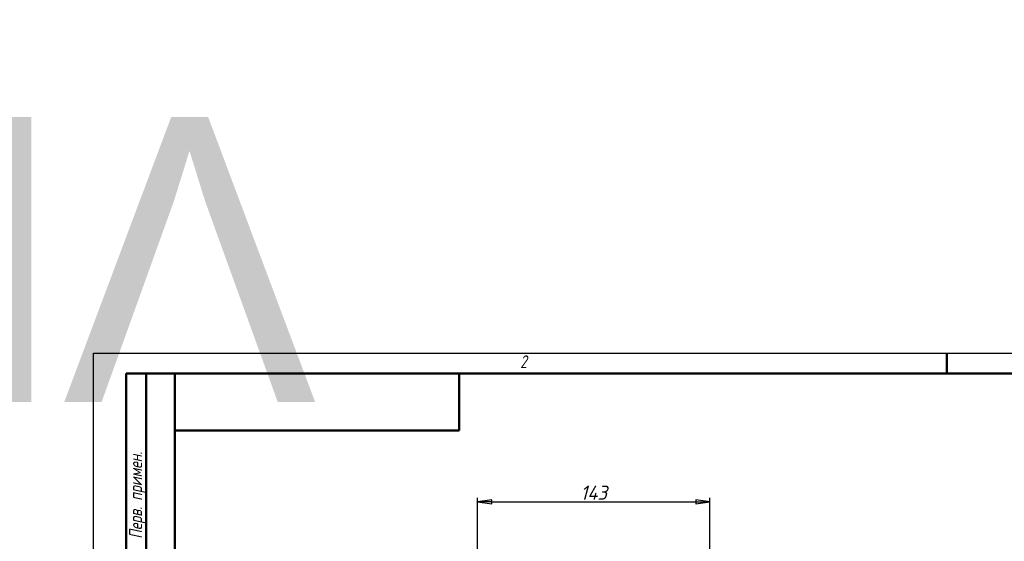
# Model space of a CAD drawing. Header units: millimetres. Extents: x -2152 to 6931, y -270 to 948.
# Tile 6 of 9: x -45 to 560, y 627 to 948. Entities that reach past the tile are written whole.
import ezdxf
from ezdxf.enums import TextEntityAlignment as Align

# ---------------------------------------------------------------- set-up
doc = ezdxf.new("R2018")
doc.units = ezdxf.units.MM
doc.header["$LTSCALE"] = 2.5
for name, color, linetype, lineweight in [('Кромка (ГОСТ)', 7, 'Continuous', 50), ('Обозначение (ГОСТ)', 7, 'Continuous', 25), ('Размер (ГОСТ)', 7, 'Continuous', 25), ('Эскизная геометрия (ГОСТ)', 7, 'Continuous', 50)]:
    doc.layers.add(name, color=color, linetype=linetype, lineweight=lineweight)
doc.styles.add('Альтернативный текст (ГОСТ)', font='arial.ttf', dxfattribs={"width": 0.8})
doc.styles.add('Обычный текст (ГОСТ)', font='GOST Common Italic.ttf')
doc.dimstyles.new('Обычный (ГОСТ)', dxfattribs={"dimscale": 2.5, "dimtxt": 3.5, "dimasz": 3.5, "dimexe": 1, "dimexo": 0, "dimgap": 0.5, "dimtad": 1, "dimtxsty": 'Обычный текст (ГОСТ)', "dimblk": 'Filled-1', "dimcen": 0.09, "dimdle": 15, "dimclrd": 256, "dimclre": 256, "dimclrt": 256, "dimazin": 2, "dimtfac": 0.714286, "dimtdec": 3, "dimtmove": 0, "dimatfit": 3, "dimfxl": 1, "dimtolj": 1, "dimlwd": 25, "dimlwe": 25, "dimarcsym": 0})

# ---------------------------------------------------------------- blocks, each defined once
blk = doc.blocks.new('Рамки ГОСТ - Рамка')
at = {"layer": 'Кромка (ГОСТ)', "lineweight": 25}
for p, q in [((0, 0), (0, 297)), ((0, 297), (420, 297))]:
    blk.add_line(p, q, dxfattribs=at)
at = {"layer": 'Кромка (ГОСТ)'}
for p, q in [((210, 292), (210, 297)), ((415, 292), (20, 292)), ((20, 292), (20, 5))]:
    blk.add_line(p, q, dxfattribs=at)
at = {"layer": 'Кромка (ГОСТ)', "insert": (105, 296.5), "char_height": 3.17, "width": 5.2328, "attachment_point": 1, "style": 'Альтернативный текст (ГОСТ)'}
blk.add_mtext('\\fGOST Common|b0|i1;{\\H3.1700;2}', dxfattribs=at)
blk = doc.blocks.new('ГОСТ - Доп. графы 2')
at = {"layer": 'Эскизная геометрия (ГОСТ)'}
for p, q in [((-12, 0), (-12, 120)), ((-12, 120), (0, 120)), ((-7, 0), (-7, 120)), ((-12, 60), (0, 60)), ((0, 0), (-12, 0))]:
    blk.add_line(p, q, dxfattribs=at)
at = {"layer": 'Обозначение (ГОСТ)', "char_height": 3.17, "attachment_point": 5, "rotation": 90, "style": 'Альтернативный текст (ГОСТ)'}
for s, insert, width in [('\\fGOST Common|b0|i1;{\\H3.1700;Перв. примен.}', (-9.19, 90.05), 60.0143), ('\\fGOST Common|b0|i1;{\\H3.1700;Справ. №}', (-9.1, 30), 59.9357)]:
    blk.add_mtext(s, dxfattribs=dict(at, insert=insert, width=width))
at = {"layer": 'Обозначение (ГОСТ)', "lineweight": 30, "flags": 17}
for tag, p in [('Первичная_применяемость', (-3.65, 90.03)), ('Справочный_номер', (-3.55, 30.02))]:
    blk.add_attdef(tag, text='', height=3.17, rotation=90, dxfattribs=at).set_placement(p, align=Align.MIDDLE_CENTER)
blk = doc.blocks.new('ГОСТ - Доп. графы 3')
at = {"layer": 'Эскизная геометрия (ГОСТ)'}
for p, q in [((0, 0), (70, 0)), ((70, 0), (70, -14)), ((70, -14), (0, -14))]:
    blk.add_line(p, q, dxfattribs=at)
at = {"layer": 'Обозначение (ГОСТ)', "lineweight": 30}
blk.add_attdef('ОБОЗНАЧЕНИЕ', text='', height=5, rotation=180, dxfattribs=at).set_placement((34.94, -6.97), align=Align.MIDDLE_CENTER)
blk = doc.blocks.new('Filled-1')
at = {"color": 0}
for p, q in [((0, 0), (-1, 0.143)), ((-1, 0.143), (-1, -0.143)), ((-1, 0), (0, 0)), ((-1, -0.143), (0, 0))]:
    blk.add_line(p, q, dxfattribs=at)
at = {"color": 0, "flags": 128}
blk.add_lwpolyline([(-1, -0.143), (0, 0), (-1, 0.143), (-1, -0.143)], dxfattribs=at)
at = {"color": 0}
blk.add_solid([(-1, -0.143), (0, 0), (-1, 0.143), (-1, -0.143)], dxfattribs=at)
blk = doc.blocks.new('*D15')
at = {"layer": 'Defpoints', "color": 0, "linetype": 'Continuous', "transparency": 16777216}
for p in [(379.28, 651.07), (236.28, 488.57), (379.28, 488.57)]:
    blk.add_point(p, dxfattribs=at)
at = {"layer": 'Размер (ГОСТ)', "linetype": 'Continuous', "lineweight": 25, "transparency": 16777216}
for p, q in [((236.28, 488.57), (236.28, 653.57)), ((245.03, 651.07), (370.53, 651.07)), ((379.28, 488.57), (379.28, 653.57))]:
    blk.add_line(p, q, dxfattribs=at)
at = {"layer": 'Размер (ГОСТ)', "linetype": 'Continuous', "lineweight": 25, "transparency": 16777216, "xscale": 8.75, "yscale": 8.75, "zscale": 8.75, "rotation": 180}
blk.add_blockref('Filled-1', (236.28, 651.07), dxfattribs=at)
at = {"layer": 'Размер (ГОСТ)', "linetype": 'Continuous', "lineweight": 25, "transparency": 16777216, "xscale": 8.75, "yscale": 8.75, "zscale": 8.75}
blk.add_blockref('Filled-1', (379.28, 651.07), dxfattribs=at)
at = {"layer": 'Размер (ГОСТ)', "linetype": 'Continuous', "lineweight": 25, "transparency": 16777216, "insert": (299.6, 661.07), "char_height": 8.75, "attachment_point": 1, "style": 'Обычный текст (ГОСТ)'}
blk.add_mtext('\\A1;143', dxfattribs=at)

msp = doc.modelspace()

# ---------------------------------------------------------------- block references
ref = msp.add_blockref('ГОСТ - Доп. графы 3', (50, 730), dxfattribs=dict(xscale=2.5, yscale=2.5, zscale=2.5))
lines = msp.add_mtext('VRg3M/S-31M-PED-T', dxfattribs={"layer": 'Обозначение (ГОСТ)', "insert": (137.355, 712.581), "char_height": 175.3121, "attachment_point": 1, "rotation": 180})
ref.add_attrib('ОБОЗНАЧЕНИЕ', '', (137.355, 712.581)).embed_mtext(lines)
at = {"xscale": 2.5, "yscale": 2.5, "zscale": 2.5}
for name, p in [('Рамки ГОСТ - Рамка', (0, 0)), ('ГОСТ - Доп. графы 2', (50, 430))]:
    msp.add_blockref(name, p, dxfattribs=at)

# ---------------------------------------------------------------- dimensions: what is measured, and where the dimension line sits
at = {"layer": 'Размер (ГОСТ)', "linetype": 'Continuous', "lineweight": 25}
dim = msp.add_linear_dim(base=(379.28, 651.073), p1=(236.28, 488.573), p2=(379.28, 488.573), dimstyle='Обычный (ГОСТ)', override={"dimgap": 0.5, "dimdec": 2, "dimtol": 0, "dimlim": 0, "dimtp": 0, "dimtm": 0, "dimtdec": 3, "dimtofl": 0, "dimatfit": 1}, dxfattribs=at)
dim.commit()
dim.dimension.update_dxf_attribs({"geometry": '*D15', "text_midpoint": (307.78, 651.073), "dimtype": 160})

doc.saveas('drawing.dxf')
